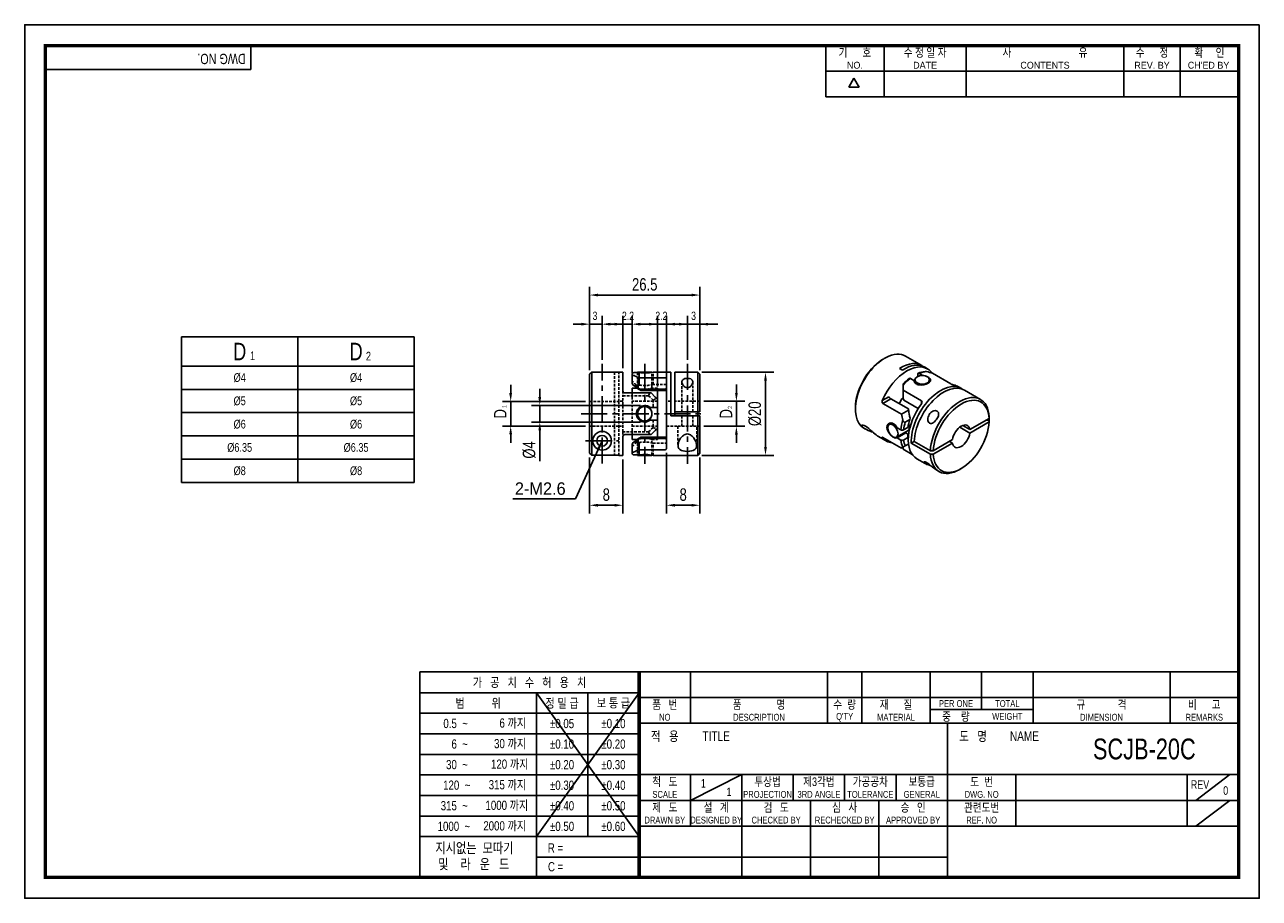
# Model space of a CAD drawing. Header units: millimetres. Extents: x 0 to 297, y 0 to 210.
import ezdxf
from ezdxf.enums import TextEntityAlignment as Align

# ---------------------------------------------------------------- set-up
doc = ezdxf.new("R2010")
doc.units = ezdxf.units.MM
doc.header["$LTSCALE"] = 5
for name, pattern in [('CENTER', [2, 1.25, -0.25, 0.25, -0.25]), ('CENTER2', [1.125, 0.75, -0.125, 0.125, -0.125]), ('DASHED', [0.75, 0.5, -0.25]), ('HIDDEN', [0.375, 0.25, -0.125]), ('HIDDEN2', [0.1875, 0.125, -0.0625]), ('PHANTOM2', [1.25, 0.625, -0.125, 0.125, -0.125, 0.125, -0.125])]:
    doc.linetypes.add(name, pattern=pattern)
doc.layers.get('0').update_dxf_attribs({"linetype": 'CONTINUOUS'})
doc.layers.get('Defpoints').update_dxf_attribs({"linetype": 'CONTINUOUS'})
for name, color, linetype in [('BM', 2, 'CONTINUOUS'), ('C', 1, 'CENTER2'), ('CT', 1, 'CENTER'), ('D', 7, 'CONTINUOUS'), ('DIM', 7, 'CONTINUOUS'), ('H', 3, 'HIDDEN'), ('HD', 4, 'DASHED'), ('P', 4, 'PHANTOM2')]:
    doc.layers.add(name, color=color, linetype=linetype)
doc.styles.get("Standard").update_dxf_attribs({"font": 'Gulim.ttf', "width": 0.8, "height": 3})
doc.dimstyles.new('LIM', dxfattribs={"dimtxt": 2, "dimasz": 2, "dimexe": 2, "dimexo": 1, "dimgap": 1, "dimtad": 1, "dimdec": 3, "dimzin": 9, "dimdsep": 46, "dimtxsty": 'Standard', "dimcen": 3, "dimclrd": 1, "dimclre": 1, "dimadec": 0, "dimazin": 0, "dimtfac": 1, "dimtdec": 3, "dimtmove": 0, "dimatfit": 3, "dimfxl": 0, "dimtolj": 1, "dimtzin": 0, "dimarcsym": 0})

# ---------------------------------------------------------------- blocks, each defined once
blk = doc.blocks.new('*D169')
at = {"layer": 'Defpoints', "color": 0}
for p in [(135.91, 119.43), (116.91, 113.51), (135.91, 113.51)]:
    blk.add_point(p, dxfattribs=at)
at = {"layer": 'DIM', "color": 1, "lineweight": -2}
for p, q in [((116.91, 121.43), (116.91, 123.43)), ((134.91, 119.43), (114.91, 119.43)), ((116.91, 119.43), (116.91, 113.51)), ((134.91, 113.51), (114.91, 113.51)), ((116.91, 111.51), (116.91, 109.51))]:
    blk.add_line(p, q, dxfattribs=at)
at = {"layer": 'DIM', "color": 1}
for points in [[(116.57, 121.43), (117.24, 121.43), (116.91, 119.43)], [(116.57, 111.51), (117.24, 111.51), (116.91, 113.51)]]:
    blk.add_solid(points, dxfattribs=at)
at = {"layer": 'DIM', "color": 0, "insert": (114.4, 116.47), "char_height": 3, "attachment_point": 5, "rotation": 90}
blk.add_mtext('\\A1;D', dxfattribs=at)
blk = doc.blocks.new('*D170')
at = {"layer": 'Defpoints', "color": 0}
for p in [(149.16, 118.47), (123.91, 114.47), (149.16, 114.47)]:
    blk.add_point(p, dxfattribs=at)
at = {"layer": 'DIM', "color": 1, "lineweight": -2}
for p, q in [((123.91, 120.47), (123.91, 122.47)), ((148.16, 118.47), (121.91, 118.47)), ((123.91, 118.47), (123.91, 114.47)), ((148.16, 114.47), (121.91, 114.47)), ((123.91, 112.47), (123.91, 105.09))]:
    blk.add_line(p, q, dxfattribs=at)
at = {"layer": 'DIM', "color": 1}
for points in [[(123.57, 120.47), (124.24, 120.47), (123.91, 118.47)], [(123.57, 112.47), (124.24, 112.47), (123.91, 114.47)]]:
    blk.add_solid(points, dxfattribs=at)
at = {"layer": 'DIM', "color": 0, "insert": (121.37, 107.78), "char_height": 3, "attachment_point": 5, "rotation": 90}
blk.add_mtext('\\A1;%%C4', dxfattribs=at)
blk = doc.blocks.new('*D171')
at = {"layer": 'Defpoints', "color": 0}
for p in [(154.41, 108.12), (162.41, 106.97), (162.41, 94.48)]:
    blk.add_point(p, dxfattribs=at)
at = {"layer": 'DIM', "color": 1, "lineweight": -2}
for p, q in [((154.41, 107.12), (154.41, 92.48)), ((162.41, 105.97), (162.41, 92.48)), ((156.41, 94.48), (160.41, 94.48))]:
    blk.add_line(p, q, dxfattribs=at)
at = {"layer": 'DIM', "color": 1}
for points in [[(156.41, 94.82), (156.41, 94.15), (154.41, 94.48)], [(160.41, 94.82), (160.41, 94.15), (162.41, 94.48)]]:
    blk.add_solid(points, dxfattribs=at)
at = {"layer": 'DIM', "color": 0, "insert": (158.41, 97.02), "char_height": 3, "attachment_point": 5}
blk.add_mtext('\\A1;8', dxfattribs=at)
blk = doc.blocks.new('*D172')
at = {"layer": 'Defpoints', "color": 0}
for p in [(135.91, 106.98), (143.91, 106.47), (143.91, 94.48)]:
    blk.add_point(p, dxfattribs=at)
at = {"layer": 'DIM', "color": 1, "lineweight": -2}
for p, q in [((135.91, 105.98), (135.91, 92.48)), ((143.91, 105.47), (143.91, 92.48)), ((137.91, 94.48), (141.91, 94.48))]:
    blk.add_line(p, q, dxfattribs=at)
at = {"layer": 'DIM', "color": 1}
for points in [[(137.91, 94.82), (137.91, 94.15), (135.91, 94.48)], [(141.91, 94.82), (141.91, 94.15), (143.91, 94.48)]]:
    blk.add_solid(points, dxfattribs=at)
at = {"layer": 'DIM', "color": 0, "insert": (139.91, 97.02), "char_height": 3, "attachment_point": 5}
blk.add_mtext('\\A1;8', dxfattribs=at)
blk = doc.blocks.new('*D173')
at = {"layer": 'Defpoints', "color": 0}
for p in [(162.41, 145.01), (135.91, 125.96), (162.41, 125.97)]:
    blk.add_point(p, dxfattribs=at)
at = {"layer": 'DIM', "color": 1, "lineweight": -2}
for p, q in [((135.91, 126.96), (135.91, 147.01)), ((162.41, 126.97), (162.41, 147.01)), ((137.91, 145.01), (160.41, 145.01))]:
    blk.add_line(p, q, dxfattribs=at)
at = {"layer": 'DIM', "color": 1}
for points in [[(137.91, 145.35), (137.91, 144.68), (135.91, 145.01)], [(160.41, 145.35), (160.41, 144.68), (162.41, 145.01)]]:
    blk.add_solid(points, dxfattribs=at)
at = {"layer": 'DIM', "color": 0, "insert": (149.16, 147.55), "char_height": 3, "attachment_point": 5}
blk.add_mtext('\\A1;26.5', dxfattribs=at)
blk = doc.blocks.new('*D174')
at = {"layer": 'Defpoints', "color": 0}
for p in [(161.91, 126.47), (161.91, 106.47), (178.21, 106.47)]:
    blk.add_point(p, dxfattribs=at)
at = {"layer": 'DIM', "color": 1, "lineweight": -2}
for p, q in [((162.91, 126.47), (180.21, 126.47)), ((178.21, 124.47), (178.21, 108.47)), ((162.91, 106.47), (180.21, 106.47))]:
    blk.add_line(p, q, dxfattribs=at)
at = {"layer": 'DIM', "color": 1}
for points in [[(177.88, 124.47), (178.54, 124.47), (178.21, 126.47)], [(177.88, 108.47), (178.54, 108.47), (178.21, 106.47)]]:
    blk.add_solid(points, dxfattribs=at)
at = {"layer": 'DIM', "color": 0, "insert": (175.67, 116.47), "char_height": 3, "attachment_point": 5, "rotation": 90}
blk.add_mtext('\\A1;%%C20', dxfattribs=at)
blk = doc.blocks.new('*D175')
at = {"layer": 'Defpoints', "color": 0}
for p in [(162.41, 119.47), (162.41, 113.47), (171.21, 113.47)]:
    blk.add_point(p, dxfattribs=at)
at = {"layer": 'DIM', "color": 1, "lineweight": -2}
for p, q in [((171.21, 121.47), (171.21, 123.47)), ((163.41, 119.47), (173.21, 119.47)), ((171.21, 119.47), (171.21, 113.47)), ((163.41, 113.47), (173.21, 113.47)), ((171.21, 111.47), (171.21, 109.47))]:
    blk.add_line(p, q, dxfattribs=at)
at = {"layer": 'DIM', "color": 1}
for points in [[(170.88, 121.47), (171.54, 121.47), (171.21, 119.47)], [(170.88, 111.47), (171.54, 111.47), (171.21, 113.47)]]:
    blk.add_solid(points, dxfattribs=at)
at = {"layer": 'DIM', "color": 0, "insert": (168.71, 116.47), "char_height": 3, "attachment_point": 5, "rotation": 90}
blk.add_mtext('\\A1;D', dxfattribs=at)

msp = doc.modelspace()

# ---------------------------------------------------------------- linework, layer by layer
for p, q in [((54.437, 199.2323), (54.437, 205)), ((192.7139, 192.6407), (192.7139, 205)), ((206.7211, 192.6407), (206.7211, 205)), ((226.4959, 192.6407), (226.4959, 205)), ((264.3976, 192.6407), (264.3976, 205)), ((277.9928, 192.6407), (277.9928, 205)), ((54.437, 199.2323), (5, 199.2323)), ((192.7139, 198.8204), (291.588, 198.8204)), ((198.2565, 194.9765), (199.4924, 197.1172)), ((200.7283, 194.9765), (199.4924, 197.1172)), ((200.7283, 194.9765), (198.2565, 194.9765)), ((192.7139, 192.6407), (291.588, 192.6407)), ((37.7185, 134.9421), (37.7185, 99.9421)), ((37.7185, 134.9421), (93.7185, 134.9421)), ((93.7185, 134.9421), (93.7185, 99.9421)), ((37.7185, 99.9421), (93.7185, 99.9421)), ((95.0758, 54.437), (95.0758, 5)), ((147.8086, 54.437), (95.0758, 54.437)), ((292, 54.437), (147.8086, 54.437)), ((147.8086, 54.437), (147.8086, 5)), ((160.1679, 54.437), (160.1679, 42.0778)), ((193.1259, 54.437), (193.1259, 42.0778)), ((201.3654, 54.437), (201.3654, 42.0778)), ((217.8444, 54.437), (217.8444, 42.0778)), ((230.2037, 54.437), (230.2037, 45.3736)), ((242.563, 54.437), (242.563, 42.0778)), ((275.521, 54.437), (275.521, 42.0778)), ((147.8086, 49.4295), (95.0758, 49.4295)), ((147.8086, 49.4295), (123.0901, 14.8235)), ((123.0901, 49.4295), (147.8086, 14.8235)), ((123.0901, 49.4295), (123.0901, 5)), ((135.4493, 49.4295), (135.4493, 14.8235)), ((147.8086, 48.2574), (292, 48.2574)), ((217.8444, 45.3736), (242.563, 45.3736)), ((147.8086, 44.4858), (95.0758, 44.4858)), ((147.8086, 42.0778), (292, 42.0778)), ((221.9642, 5), (221.9642, 42.0778)), ((147.8086, 39.5421), (95.0758, 39.5421)), ((147.8086, 34.5984), (95.0758, 34.5984)), ((147.8086, 29.7185), (292, 29.7185)), ((160.1679, 23.5389), (172.5271, 29.7185)), ((160.1679, 29.7185), (160.1679, 17.3593)), ((172.5271, 29.7185), (172.5271, 5)), ((184.8864, 29.7185), (184.8864, 23.5389)), ((197.2457, 29.7185), (197.2457, 23.5389)), ((209.6049, 29.7185), (209.6049, 23.5389)), ((238.4432, 29.7185), (238.4432, 17.3593)), ((279.6407, 29.7185), (279.6407, 17.3593)), ((281.7006, 23.5389), (289.9401, 29.7185)), ((147.8086, 29.6547), (95.0758, 29.6547)), ((147.8086, 24.711), (95.0758, 24.711)), ((147.8086, 23.5389), (221.9642, 23.5389)), ((189.0061, 23.5389), (189.0061, 5)), ((205.4852, 23.5389), (205.4852, 5)), ((221.9642, 23.5389), (292, 23.5389)), ((281.7006, 17.3593), (289.9401, 23.5389)), ((147.8086, 19.7673), (95.0758, 19.7673)), ((147.8086, 17.3593), (292, 17.3593)), ((147.8086, 14.8235), (95.0758, 14.8235)), ((147.8086, 9.8798), (123.0901, 9.8798)), ((147.8086, 9.8798), (221.9642, 9.8798))]:
    msp.add_line(p, q)
at = {"color": 4}
for p, q in [((65.7185, 134.9421), (65.7185, 99.9421)), ((37.7185, 127.9421), (93.7185, 127.9421))]:
    msp.add_line(p, q, dxfattribs=at)
at = {"color": 1}
for p, q in [((37.7185, 122.3421), (93.7185, 122.3421)), ((37.7185, 116.7421), (93.7185, 116.7421)), ((37.7185, 111.1421), (93.7185, 111.1421)), ((37.7185, 105.5421), (93.7185, 105.5421))]:
    msp.add_line(p, q, dxfattribs=at)
msp.add_lwpolyline([(297, 210), (0, 210), (0, 0), (297, 0)], close=True)
msp.add_lwpolyline([(292, 205, 0.8, 0.8, 0), (5, 205, 0.8, 0.8, 0), (5, 5, 0.8, 0.8, 0), (292, 5, 0.8, 0.8, 0)], format="xyseb", close=True)
at = {"const_width": 0.824}
msp.add_lwpolyline([(147.8086, 5), (147.8086, 54.437)], dxfattribs=at)
at = {"layer": 'BM', "linetype": 'Continuous'}
for p, q in [((206.196, 129.4105), (206.5495, 129.6151)), ((206.5565, 129.6111), (206.5495, 129.6151)), ((207.2636, 130.0194), (207.2566, 130.0234)), ((215.7922, 128.0794), (211.9031, 130.3248)), ((135.9055, 125.958), (136.4055, 126.4587)), ((135.9055, 106.9843), (135.9055, 125.958)), ((141.9055, 126.4712), (136.4055, 126.4712)), ((136.4154, 126.4587), (136.4055, 126.4712)), ((136.4055, 126.4587), (136.4055, 106.4837)), ((136.4154, 126.4587), (136.4055, 126.4587)), ((141.9055, 126.4712), (141.9055, 126.4587)), ((142.9055, 126.4587), (141.9055, 126.4587)), ((143.9055, 126.4712), (142.9055, 126.4712)), ((142.9055, 126.4587), (142.9055, 126.4712)), ((143.9055, 121.9712), (143.9055, 126.4712)), ((146.1055, 125.3029), (146.1055, 125.852)), ((146.1055, 123.7439), (146.1055, 125.3029)), ((146.6055, 126.358), (147.8327, 126.358)), ((147.4055, 126.4712), (150.9055, 126.4712)), ((147.4055, 126.4712), (147.4055, 126.358)), ((153.9055, 125.1314), (147.6055, 125.1314)), ((147.6055, 125.1314), (147.6055, 122.685)), ((150.9055, 126.4244), (150.9055, 126.4712)), ((155.4055, 126.4712), (151.1525, 126.4712)), ((154.4055, 124.8228), (154.4055, 108.1195)), ((155.4055, 115.9712), (155.4055, 126.4712)), ((161.9055, 126.4712), (156.4055, 126.4712)), ((156.4055, 116.9712), (156.4055, 126.4712)), ((161.9055, 116.9712), (161.9055, 126.4712)), ((162.4055, 125.9712), (161.9055, 126.4712)), ((162.4055, 125.9712), (162.4055, 116.9712)), ((211.1457, 126.9615), (210.4386, 127.3698)), ((213.0549, 124.9606), (213.9226, 124.4596)), ((214.8227, 125.9763), (214.8227, 125.412)), ((216.0439, 125.6844), (215.1762, 126.1853)), ((216.0439, 125.6321), (216.0439, 125.6844)), ((217.2064, 127.2629), (216.4993, 127.6712)), ((217.8661, 126.361), (218.1119, 126.5029)), ((218.3582, 126.2044), (222.813, 123.6325)), ((146.1055, 123.7439), (146.2758, 123.4678)), ((146.1055, 121.4712), (146.1055, 122.6212)), ((147.2883, 122.6212), (146.1055, 122.6212)), ((147.1055, 122.7197), (146.2758, 123.4678)), ((147.6055, 122.685), (147.9432, 122.3872)), ((147.9432, 122.3872), (153.9055, 122.3872)), ((148.2191, 122.0599), (147.9432, 122.3872)), ((154.4055, 122.0599), (148.2191, 122.0599)), ((152.2055, 119.9757), (152.2055, 122.0645)), ((211.2871, 123.3507), (211.2871, 123.6362)), ((211.2871, 123.3507), (211.2871, 122.122)), ((215.7419, 119.55), (211.2871, 122.122)), ((211.2871, 122.122), (211.2871, 120.1245)), ((214.1687, 124.6243), (214.1687, 123.9212)), ((217.6687, 124.0597), (217.6687, 124.6243)), ((225.3381, 122.568), (224.631, 122.9763)), ((229.9343, 119.9144), (226.0452, 122.1598)), ((150.7055, 121.4712), (144.4055, 121.4712)), ((151.7055, 120.4712), (150.7055, 121.4712)), ((151.7055, 120.4712), (152.2055, 119.9712)), ((152.2055, 119.9712), (152.2055, 117.9712)), ((206.3009, 119.6838), (207.8498, 120.5781)), ((208.3766, 120.0658), (206.4362, 118.9455)), ((210.891, 116.3735), (206.4362, 118.9455)), ((212.5927, 117.6316), (208.3766, 120.0658)), ((211.2871, 120.1245), (211.5259, 119.7435)), ((211.5259, 119.7435), (214.971, 117.7545)), ((215.7419, 118.8898), (215.7419, 119.55)), ((150.4784, 117.9712), (151.7055, 117.9712)), ((152.2055, 117.9712), (151.7055, 117.9712)), ((152.2055, 114.9712), (152.2055, 117.9712)), ((155.4055, 115.9712), (161.9055, 115.9712)), ((156.4055, 116.9712), (161.9055, 116.9712)), ((156.4055, 115.9712), (156.4055, 116.9712)), ((162.4055, 116.9712), (161.9055, 116.9712)), ((161.9055, 115.9712), (161.9055, 106.4712)), ((161.9055, 115.9712), (162.4055, 115.9712)), ((162.4055, 106.9712), (162.4055, 115.9712)), ((199.832, 117.9903), (199.832, 117.582)), ((210.891, 116.3735), (212.6208, 117.3722)), ((212.6081, 117.5048), (212.5927, 117.6316)), ((212.6208, 117.3722), (212.5927, 117.6316)), ((212.6659, 117.0934), (212.6089, 117.5049)), ((151.7055, 114.9712), (150.4784, 114.9712)), ((151.7055, 114.9712), (152.2055, 114.9712)), ((152.2055, 112.9712), (151.7055, 112.4712)), ((152.2055, 114.9712), (152.2055, 112.9712)), ((152.2055, 110.8755), (152.2055, 112.9712)), ((201.9031, 113.0043), (202.1337, 112.8711)), ((208.5815, 114.2439), (207.9726, 113.8924)), ((209.863, 113.1077), (210.7307, 112.6068)), ((211.4421, 112.6092), (212.4677, 113.2013)), ((212.9328, 115.1029), (211.8304, 114.4664)), ((212.9328, 115.1029), (213.0076, 115.424)), ((212.9499, 115.774), (213.0076, 115.424)), ((227.3795, 111.8494), (224.9343, 113.2612)), ((227.3795, 112.6659), (225.6414, 113.6694)), ((231.9961, 115.3313), (227.3795, 112.6659)), ((231.9961, 114.5148), (227.3795, 111.8494)), ((231.2018, 114.8727), (231.9896, 114.9273)), ((231.9896, 114.9273), (231.9965, 114.9233)), ((231.9961, 115.3313), (231.9965, 115.7398)), ((231.9961, 114.5148), (231.9965, 114.9233)), ((143.9055, 110.9712), (143.9055, 106.4712)), ((144.4055, 111.4712), (150.7055, 111.4712)), ((146.1055, 110.3212), (146.1055, 111.4712)), ((146.1055, 110.3212), (147.2883, 110.3212)), ((147.1055, 110.2226), (146.2758, 109.4745)), ((147.1055, 110.2226), (146.2758, 109.4745)), ((147.9432, 110.5551), (147.6055, 110.2573)), ((147.6055, 110.2573), (147.6055, 107.8109)), ((148.2191, 110.8825), (147.9432, 110.5551)), ((153.9055, 110.5551), (147.9432, 110.5551)), ((148.2191, 110.8825), (154.4055, 110.8825)), ((150.7055, 111.4712), (151.7055, 112.4712)), ((205.2065, 111.097), (207.2064, 109.9424)), ((206.4362, 110.7805), (206.3009, 110.7024)), ((206.4362, 110.7805), (210.891, 108.2085)), ((209.7226, 110.8613), (212.5339, 112.4844)), ((211.9679, 111.8735), (209.863, 110.6582)), ((210.7307, 110.1573), (209.863, 110.6582)), ((211.4421, 110.1597), (212.4677, 110.7518)), ((211.5187, 111.8983), (211.5706, 111.8683)), ((211.9679, 111.8735), (212.4821, 111.5766)), ((212.5599, 111.2971), (212.6134, 111.2663)), ((223.1962, 110.2507), (218.5797, 107.5853)), ((136.4055, 106.4837), (135.9055, 106.9843)), ((146.2758, 109.4745), (146.1055, 109.1985)), ((146.1055, 107.6394), (146.1055, 109.1985)), ((146.1055, 107.0903), (146.1055, 107.6394)), ((153.9055, 107.8109), (147.6055, 107.8109)), ((161.9055, 106.4712), (162.4055, 106.9712)), ((210.891, 108.2085), (211.2411, 108.4107)), ((211.8304, 108.7509), (211.2411, 108.4107)), ((211.2871, 108.4373), (211.2871, 107.9798)), ((213.5073, 106.698), (211.2871, 107.9798)), ((211.8304, 108.7509), (212.6199, 109.2068)), ((213.2759, 109.4222), (213.983, 109.8304)), ((213.2759, 109.4222), (217.8721, 106.7686)), ((213.983, 109.8304), (217.8721, 107.5851)), ((218.5797, 107.5853), (217.8721, 107.5851)), ((218.5797, 106.7688), (223.1962, 109.4342)), ((222.4891, 109.8424), (223.1962, 109.4342)), ((142.9055, 106.4837), (136.4055, 106.4837)), ((142.9055, 106.4712), (142.9055, 106.4837)), ((142.9055, 106.4712), (143.9055, 106.4712)), ((146.6055, 106.5843), (147.8327, 106.5843)), ((147.4055, 106.5843), (147.4055, 106.4712)), ((147.4055, 106.4712), (150.9055, 106.4712)), ((150.9055, 106.4712), (150.9055, 106.5178)), ((151.1489, 106.4712), (161.9055, 106.4712)), ((214.631, 105.6558), (216.6308, 104.5012)), ((217.8721, 106.7686), (218.5797, 106.7688)), ((219.7037, 102.7271), (219.9343, 102.5939)), ((224.9343, 103.0892), (225.2879, 103.2933))]:
    msp.add_line(p, q, dxfattribs=at)
at = {"layer": 'BM', "linetype": 'HIDDEN2'}
for p, q in [((147.6055, 125.1314), (153.9055, 125.1314)), ((143.9055, 121.9712), (143.9055, 120.8032)), ((147.4107, 122.6212), (147.2883, 122.6212)), ((141.9055, 119.4292), (141.9055, 119.4712)), ((147.2883, 110.3212), (147.4116, 110.3212)), ((148.2191, 110.8824), (147.9432, 110.5551))]:
    msp.add_line(p, q, dxfattribs=at)
at = {"layer": 'BM', "linetype": 'Continuous'}
for centre, radius in [((149.1555, 116.4712), 1.75), ((138.9055, 109.9712), 2.25), ((138.9055, 109.9712), 1.3)]:
    msp.add_circle(centre, radius, dxfattribs=at)
at = {"layer": 'BM', "linetype": 'HIDDEN2'}
msp.add_circle((149.1555, 116.4712), 1.75, dxfattribs=at)
at = {"layer": 'BM', "linetype": 'Continuous'}
for centre, radius, start, end in [((146.6085, 125.8551), 0.5029, 90.33448, 180.352181), ((142.6055, 116.4712), 10, 60, 66.421822), ((149.1592, 136.2517), 9.9822, 262.363627, 281.536571), ((220.5162, 114.7922), 12.7811, 127.199004, 136.220965), ((217.3067, 120.4758), 6.2091, 96.458754, 112.309175), ((220.0287, 128.177), 2.545, 221.132569, 238.094405), ((144.4055, 121.9712), 0.5, 180, 270), ((143.0548, 116.4753), 7.6987, 53.764968, 65.268303), ((143.6857, 115.6792), 7.8272, 54.607371, 64.092904), ((224.0115, 125.8776), 2.545, 241.905595, 258.867431), ((149.1555, 116.4712), 2, 48.590378, 311.409622), ((149.1844, 116.4712), 12.7212, 357.747437, 2.252563), ((226.703, 119.1555), 14.1946, 187.217202, 195.241159), ((225.6201, 119.1942), 13.1238, 189.295297, 195.106541), ((144.4055, 110.9712), 0.5, 90, 180), ((143.0548, 116.4672), 7.6989, 294.731688, 306.234736), ((143.6871, 117.2607), 7.8243, 295.906072, 305.395081), ((211.084, 113.3089), 0.786, 243.292849, 297.103598), ((211.084, 110.8594), 0.786, 243.292987, 297.10346), ((387.1473, 108.1215), 174.6994, 178.86676, 179.137307), ((146.6085, 107.0872), 0.5029, 179.647904, 269.665434), ((142.6055, 116.4712), 10, 293.578178, 300), ((149.1592, 96.6906), 9.9822, 78.463401, 97.636398)]:
    msp.add_arc(centre, radius, start, end, dxfattribs=at)
for centre, major_axis, ratio, start_param, end_param in [((206.9031, 121.6645), (-5, -8.6603), 0.57735027, 3.14159265, 3.87696996), ((206.9031, 121.6645), (5, 8.6603), 0.57735027, 0.83541902, 3.14159265), ((206.5495, 121.8686), (4.75, 8.2272), 0.57735027, 0.83805407, 2.35619449), ((212.2064, 118.6026), (-5, -8.6603), 0.57735027, 2.93855873, 4.91542291), ((212.4589, 118.4568), (-5.0046, 11.6491), 0.64137217, 0.02575721, 0.12579892), ((210.7922, 119.4191), (-5, -8.6603), 0.57735027, 3.07082292, 3.97701167), ((211.4993, 119.0109), (-5, -8.6603), 0.57735027, 3.14159265, 3.97701167), ((214.1156, 117.5004), (5, 8.6603), 0.57735027, 0.93596644, 1.19691501), ((214.1156, 117.5004), (5, 8.6603), 0.57735027, 0.37388132, 0.63482989), ((211.2871, 119.1334), (14.1421, 0), 0.57735027, 1.04719755, 1.15927948), ((153.9055, 122.6323), (0.5, 0), 0.4901041, 4.71238898, 6.28318531), ((220.3381, 113.9078), (-5, -8.6603), 0.57735027, 3.07082292, 5.547808), ((221.0452, 113.4995), (-5, -8.6603), 0.57735027, 3.14159265, 5.44776629), ((219.631, 114.316), (-5, -8.6603), 0.57735027, 3.14159265, 3.34462658), ((208.2034, 120.374), (-0.3818, 0.3549), 0.27082563, 0.70231742, 2.27311374), ((213.762, 117.7045), (-3.075, -5.3261), 0.57735027, 4.53245551, 4.81810976), ((219.631, 114.316), (5, 8.6603), 0.57735027, 1.3677624, 3.14159265), ((224.9343, 111.2542), (-5, -8.6603), 0.57735027, 2.40621535, 5.44776629), ((225.2879, 111.0501), (-4.75, -8.2272), 0.57735027, 2.4088504, 5.44513124), ((220.5502, 113.7853), (-7.0711, 12.2474), 0.57735027, 1.04719755, 1.15927948), ((217.7218, 115.4183), (-5, -8.6603), 0.57735027, 5.0862703, 5.34721887), ((218.0754, 115.2142), (-4.75, -8.2272), 0.57735027, 5.12047711, 5.33922886), ((218.0754, 115.2142), (-4.0355, -6.9897), 0.57735027, 5.04925016, 5.31085128), ((225.2879, 111.0501), (4.75, 8.2272), 0.57735027, 2.4088504, 5.44513124), ((225.2879, 111.0501), (-1.5, -2.5981), 0.57735027, 2.52364257, 5.33033906), ((219.3785, 114.4618), (12.5907, 1.4904), 0.64137217, 6.15738638, 6.22459554), ((153.9055, 110.31), (-0.5, 0), 0.4901041, 3.14159265, 4.71238898), ((212.2064, 118.6026), (5, 8.6603), 0.57735027, 2.93855873, 3.40339204), ((217.7218, 115.4183), (-5, -8.6603), 0.57735027, 5.64835542, 5.90930399), ((218.0754, 115.2142), (-4.75, -8.2272), 0.57735027, 5.65634542, 5.87509718), ((218.0754, 115.2142), (-4.0355, -6.9897), 0.57735027, 5.684723, 5.75805473), ((217.3683, 115.6224), (-3.5355, -6.1237), 0.57735027, 5.71154328, 5.80378181), ((225.2879, 111.0501), (1.5, 2.5981), 0.57735027, 2.52364257, 5.33033906), ((224.9343, 111.2542), (5, 8.6603), 0.57735027, 2.40621535, 3.92699082)]:
    msp.add_ellipse(centre, major_axis=major_axis, ratio=ratio, start_param=start_param, end_param=end_param, dxfattribs=at)
for centre, major_axis in [((215.9187, 124.6243), (-1.75, 0)), ((208.8476, 112.3769), (-0.875, 1.5155))]:
    msp.add_ellipse(centre, major_axis=major_axis, ratio=0.57735027, dxfattribs=at)
for points, knots in [([(146.6055, 125.6363), (146.5537, 125.6589), (146.501, 125.673), (146.3929, 125.6789), (146.3384, 125.6706), (146.236, 125.6206), (146.1888, 125.5782), (146.1222, 125.4566), (146.1055, 125.3802), (146.1055, 125.3029)], [0, 0, 0, 0, 0.25, 0.25, 0.5, 0.5, 0.75, 0.75, 1, 1, 1, 1]), ([(153.9055, 125.1314), (154.0498, 125.1314), (154.1859, 125.0938), (154.3624, 124.9777), (154.4055, 124.9018), (154.4055, 124.8228)], [0, 0, 0, 0, 0.5, 0.5, 1, 1, 1, 1]), ([(159.4055, 122.729), (159.0006, 122.729), (158.6645, 122.9642), (158.2394, 123.4664), (158.1256, 123.7435), (158.0901, 124.2642), (158.1766, 124.5152), (158.6197, 124.89), (158.9959, 125.0111), (159.7974, 125.0145), (160.1794, 124.8961), (160.6314, 124.5218), (160.7199, 124.2713), (160.6874, 123.7483), (160.5719, 123.4677), (160.1505, 122.9678), (159.8105, 122.729), (159.4055, 122.729)], [0, 0, 0, 0, 0.125, 0.125, 0.25, 0.25, 0.375, 0.375, 0.5, 0.5, 0.625, 0.625, 0.75, 0.75, 0.875, 0.875, 1, 1, 1, 1]), ([(213.0549, 124.9606), (212.961, 125.0148), (212.8692, 125.0225), (212.7988, 124.9803), (212.7937, 124.9769), (212.7888, 124.9731)], [0, 0, 0, 0, 0.5, 0.5, 0.540513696, 0.540513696, 0.540513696, 0.540513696]), ([(216.0439, 125.6844), (216.4241, 125.6394), (216.7951, 125.534), (217.4151, 125.2513), (217.6547, 125.0779), (218.0588, 124.532), (217.8789, 124.1235), (216.7891, 123.4935), (215.9264, 123.2999), (214.8591, 123.4604), (214.536, 123.5908), (214.0833, 123.9636), (213.9465, 124.2084), (213.9226, 124.4596)], [0, 0, 0, 0, 0.125, 0.125, 0.25, 0.25, 0.5, 0.5, 0.75, 0.75, 0.875, 0.875, 1, 1, 1, 1]), ([(214.8227, 125.9763), (214.8227, 126.0833), (214.8598, 126.1689), (214.9907, 126.2474), (215.0835, 126.2389), (215.1762, 126.1853)], [0, 0, 0, 0, 0.5, 0.5, 1, 1, 1, 1]), ([(216.6078, 126.6455), (216.6445, 126.6492), (216.6818, 126.6502), (216.7954, 126.6467), (216.8707, 126.6351), (216.944, 126.6167)], [0.628405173, 0.628405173, 0.628405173, 0.628405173, 0.75, 0.75, 1, 1, 1, 1]), ([(206.4362, 118.9455), (206.3342, 119.0044), (206.2646, 119.129), (206.2218, 119.4058), (206.245, 119.5536), (206.3009, 119.6838)], [0, 0, 0, 0, 0.5, 0.5, 1, 1, 1, 1]), ([(215.7419, 119.55), (215.8439, 119.4911), (215.8936, 119.378), (215.8822, 119.1325), (215.8268, 119.0033), (215.7419, 118.8898)], [0, 0, 0, 0, 0.5, 0.5, 1, 1, 1, 1]), ([(217.6511, 114.1999), (217.3647, 114.3653), (217.2594, 114.7709), (217.2832, 115.5417), (217.3999, 115.9283), (217.7965, 116.6114), (218.0902, 116.9154), (218.7878, 117.2623), (219.198, 117.2909), (219.7686, 116.9686), (219.8973, 116.6344), (219.8323, 115.9222), (219.6622, 115.5472), (219.2149, 114.8885), (218.9335, 114.5912), (218.3124, 114.1684), (217.9375, 114.0346), (217.6511, 114.1999)], [0, 0, 0, 0, 0.125, 0.125, 0.25, 0.25, 0.375, 0.375, 0.5, 0.5, 0.625, 0.625, 0.75, 0.75, 0.875, 0.875, 1, 1, 1, 1]), ([(202.2702, 113.4783), (201.7648, 113.7701), (201.4031, 113.8123), (201.2764, 113.5496), (201.4991, 113.2844), (202.2492, 112.78), (202.7724, 112.5322), (203.5984, 112.2057), (203.8329, 112.1186), (204.0735, 112.0281)], [0, 0, 0, 0, 0.125, 0.125, 0.25, 0.25, 0.375, 0.375, 0.42136733, 0.42136733, 0.42136733, 0.42136733]), ([(205.211, 111.0949), (205.1553, 111.1268), (205.0956, 111.1649), (204.7378, 111.4159), (204.3433, 111.7819), (203.3676, 112.6768), (202.7755, 113.1866), (202.2702, 113.4783)], [0.722938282, 0.722938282, 0.722938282, 0.722938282, 0.75, 0.75, 0.875, 0.875, 1, 1, 1, 1]), ([(209.863, 113.1077), (209.6886, 113.4446), (209.4575, 113.745), (208.9374, 114.1571), (208.6479, 114.2684), (207.8493, 114.2721), (207.4332, 113.8167), (207.4336, 112.5692), (207.8487, 111.8119), (208.6518, 111.0335), (208.9379, 110.834), (209.4577, 110.6083), (209.6887, 110.585), (209.863, 110.6582)], [0, 0, 0, 0, 0.125, 0.125, 0.25, 0.25, 0.5, 0.5, 0.75, 0.75, 0.875, 0.875, 1, 1, 1, 1]), ([(211.2411, 114.9426), (211.2617, 114.87), (211.2891, 114.7996), (211.3613, 114.6648), (211.4057, 114.6015), (211.5135, 114.4965), (211.5769, 114.4559), (211.7099, 114.4241), (211.7758, 114.4348), (211.8304, 114.4664)], [0, 0, 0, 0, 0.25, 0.25, 0.5, 0.5, 0.75, 0.75, 1, 1, 1, 1]), ([(212.6622, 114.1519), (212.7586, 113.8329), (212.8074, 113.5086), (212.8075, 112.8578), (212.7145, 112.5889), (212.5341, 112.4845), (212.5341, 112.4845), (212.534, 112.4845)], [0.659142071, 0.659142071, 0.659142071, 0.659142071, 0.75, 0.75, 0.875, 0.875, 0.875053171, 0.875053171, 0.875053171, 0.875053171]), ([(159.4055, 107.4192), (160.1202, 107.4192), (160.7921, 107.5796), (161.5802, 108.1884), (161.6996, 108.6228), (161.5832, 109.5673), (161.3625, 110.0865), (160.8273, 110.8294), (160.6146, 111.071), (160.0856, 111.4729), (159.7491, 111.6323), (159.0452, 111.6275), (158.7109, 111.4645), (158.186, 111.0602), (157.9755, 110.8193), (157.4462, 110.0803), (157.2255, 109.5608), (157.1123, 108.6157), (157.2371, 108.1826), (158.0167, 107.5824), (158.6909, 107.4192), (159.4055, 107.4192)], [0, 0, 0, 0, 0.125, 0.125, 0.25, 0.25, 0.375, 0.375, 0.4375, 0.4375, 0.5, 0.5, 0.5625, 0.5625, 0.625, 0.625, 0.75, 0.75, 0.875, 0.875, 1, 1, 1, 1]), ([(206.3009, 110.7024), (206.2729, 110.7353), (206.2535, 110.7636), (206.2331, 110.8103), (206.2325, 110.828), (206.2535, 110.847), (206.2753, 110.8483), (206.3416, 110.8297), (206.385, 110.8101), (206.4362, 110.7805)], [0, 0, 0, 0, 0.25, 0.25, 0.5, 0.5, 0.75, 0.75, 1, 1, 1, 1]), ([(146.1055, 107.6394), (146.1055, 107.5622), (146.122, 107.4863), (146.1886, 107.3643), (146.2361, 107.3218), (146.3381, 107.2719), (146.3924, 107.2635), (146.5005, 107.2693), (146.5537, 107.2834), (146.6055, 107.306)], [0, 0, 0, 0, 0.25, 0.25, 0.5, 0.5, 0.75, 0.75, 1, 1, 1, 1]), ([(154.4055, 108.1195), (154.4055, 108.0799), (154.395, 108.0421), (154.3516, 107.9697), (154.3187, 107.9361), (154.2313, 107.8782), (154.1761, 107.8538), (154.0484, 107.82), (153.9779, 107.8109), (153.9055, 107.8109)], [0, 0, 0, 0, 0.25, 0.25, 0.5, 0.5, 0.75, 0.75, 1, 1, 1, 1]), ([(219.7059, 102.7261), (219.3639, 102.9243), (218.9834, 103.1961), (218.3296, 103.7149), (218.0677, 103.9346), (217.5207, 104.3789), (217.2214, 104.6109), (216.7255, 104.8955), (216.5521, 104.9352), (216.3553, 104.9201), (216.318, 104.8737), (216.3254, 104.7067), (216.49, 104.5578), (217.091, 104.2781), (217.501, 104.1449), (218.0027, 103.9867)], [0.276476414, 0.276476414, 0.276476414, 0.276476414, 0.375, 0.375, 0.4375, 0.4375, 0.5, 0.5, 0.5625, 0.5625, 0.625, 0.625, 0.75, 0.75, 0.855663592, 0.855663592, 0.855663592, 0.855663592])]:
    msp.add_open_spline(points, degree=3, knots=knots, dxfattribs=at)
msp.add_open_spline([(211.9679, 111.8735), (211.8429, 111.8224), (211.6861, 111.8271), (211.5028, 111.8846)], degree=3, dxfattribs=at)
at = {"layer": 'C'}
msp.add_line((147.8086, 49.4295), (147.8086, 49.3961), dxfattribs=at)
at = {"layer": 'CT'}
for p, q in [((138.9055, 104.4837), (138.9055, 128.4712)), ((149.1555, 128.5033), (149.1555, 104.4712)), ((159.4055, 128.4712), (159.4055, 104.4712)), ((133.9055, 116.4712), (163.9055, 116.4712)), ((134.9055, 109.9712), (142.9055, 109.9712))]:
    msp.add_line(p, q, dxfattribs=at)
at = {"layer": 'DIM', "color": 1}
for p, q in [((135.9055, 126.958), (135.9055, 140.0121)), ((138.9055, 129.4712), (138.9055, 140.0121)), ((143.9055, 127.4712), (143.9055, 140.0121)), ((146.1055, 126.3029), (146.1055, 140.0121)), ((152.2055, 123.0599), (152.2055, 140.0121)), ((154.4055, 123.0599), (154.4055, 140.0121)), ((159.4055, 129.4712), (159.4055, 140.0121)), ((162.4055, 126.9712), (162.4055, 140.0121)), ((133.9055, 138.0121), (131.9055, 138.0121)), ((135.9055, 138.0121), (138.9055, 138.0121)), ((141.9055, 138.0121), (139.9055, 138.0121)), ((140.9055, 138.0121), (146.2389, 138.0121)), ((143.9055, 138.0121), (146.1055, 138.0121)), ((148.1055, 138.0121), (156.296, 138.0121)), ((150.2055, 138.0121), (148.2055, 138.0121)), ((152.2055, 138.0121), (154.4055, 138.0121)), ((157.4055, 138.0121), (155.4055, 138.0121)), ((156.4055, 138.0121), (164.596, 138.0121)), ((159.4055, 138.0121), (162.4055, 138.0121)), ((164.4055, 138.0121), (166.7535, 138.0121))]:
    msp.add_line(p, q, dxfattribs=at)
for points in [[(133.9055, 138.3455), (133.9055, 137.6788), (135.9055, 138.0121)], [(140.9055, 138.3455), (140.9055, 137.6788), (138.9055, 138.0121)], [(141.9055, 138.3455), (141.9055, 137.6788), (143.9055, 138.0121)], [(148.1055, 138.3455), (148.1055, 137.6788), (146.1055, 138.0121)], [(150.2055, 138.3455), (150.2055, 137.6788), (152.2055, 138.0121)], [(156.4055, 138.3455), (156.4055, 137.6788), (154.4055, 138.0121)], [(157.4055, 138.3455), (157.4055, 137.6788), (159.4055, 138.0121)], [(164.4055, 138.3455), (164.4055, 137.6788), (162.4055, 138.0121)]]:
    msp.add_solid(points, dxfattribs=at)
at = {"layer": 'H'}
msp.add_line((147.8086, 49.3128), (147.8086, 49.2711), dxfattribs=at)
at = {"layer": 'HD', "linetype": 'HIDDEN2'}
for p, q in [((141.9055, 126.4587), (141.9055, 119.4712)), ((142.9055, 119.4292), (142.9055, 126.4587)), ((147.4055, 126.358), (147.4055, 122.6197)), ((147.8327, 126.358), (147.8327, 123.3813)), ((147.8327, 123.3813), (147.8327, 126.358)), ((150.9055, 122.6194), (150.9055, 126.4244)), ((151.1555, 123.5402), (151.1555, 126.4712)), ((147.8327, 123.3813), (147.1055, 123.3813)), ((147.1055, 123.3813), (147.8327, 123.3813)), ((147.1055, 122.7197), (147.1055, 123.3813)), ((152.2055, 122.6212), (150.8994, 122.6212)), ((154.4055, 123.5422), (151.1486, 123.5422)), ((152.2055, 122.0645), (152.2055, 122.6212)), ((158.1055, 124.0695), (158.1055, 116.9712)), ((160.7055, 116.9712), (160.7055, 124.0694)), ((135.9055, 119.4292), (142.9055, 119.4292)), ((141.9055, 113.5131), (141.9055, 119.4292)), ((143.9055, 119.4712), (142.9055, 119.4712)), ((142.9055, 119.4292), (142.9055, 113.5131)), ((143.9055, 120.8032), (150.092, 120.8032)), ((143.9055, 112.1391), (143.9055, 120.8032)), ((146.1055, 111.4712), (146.1055, 121.4712)), ((152.2055, 119.4712), (146.1055, 119.4712)), ((150.092, 120.8032), (150.3679, 121.4712)), ((150.092, 120.8032), (151.2055, 119.7811)), ((151.2055, 119.7811), (152.0353, 120.1414)), ((151.2055, 119.7811), (151.2055, 117.9712)), ((155.4055, 119.4712), (154.4055, 119.4712)), ((162.4055, 119.4712), (156.4055, 119.4712)), ((158.1055, 115.9712), (158.1055, 113.4712)), ((160.7055, 113.4712), (160.7055, 115.9712)), ((142.9055, 113.5131), (135.9055, 113.5131)), ((141.9055, 113.5131), (141.9055, 106.4837)), ((142.9055, 106.4837), (142.9055, 113.5131)), ((142.9055, 113.4712), (143.9055, 113.4712)), ((146.1055, 113.4712), (152.2055, 113.4712)), ((151.2055, 113.1613), (150.092, 112.1391)), ((151.2055, 114.9712), (151.2055, 113.1613)), ((151.2055, 113.1613), (152.0353, 112.801)), ((154.4055, 113.4712), (157.1555, 113.4712)), ((157.1555, 113.4712), (157.1555, 108.8741)), ((157.1555, 113.4712), (161.6555, 113.4712)), ((161.6555, 108.8747), (161.6555, 113.4712)), ((161.6555, 113.4712), (162.4055, 113.4712)), ((150.092, 112.1391), (143.9055, 112.1391)), ((143.9055, 112.1391), (143.9055, 110.9712)), ((147.1055, 109.561), (147.1055, 110.2226)), ((147.4055, 110.3229), (147.4055, 106.5843)), ((150.092, 112.1391), (150.3679, 111.4712)), ((150.092, 112.1391), (150.3679, 111.4712)), ((150.9004, 110.3212), (152.2055, 110.3212)), ((150.9055, 106.5178), (150.9055, 110.3226)), ((152.2055, 110.3212), (152.2055, 110.8755)), ((147.8327, 109.561), (147.1055, 109.561)), ((147.8327, 109.561), (147.8327, 106.5843)), ((147.8327, 106.5843), (147.8327, 109.561)), ((151.1497, 109.4001), (154.4055, 109.4001)), ((151.1555, 106.4712), (151.1555, 109.4018))]:
    msp.add_line(p, q, dxfattribs=at)
for centre, radius, start, end in [((-227.5824, -242.8448), 523.9395, 44.345669, 44.501901), ((149.1555, 128.5033), 6.1369, 253.431631, 265.591742), ((149.1629, 130.2997), 7.0452, 259.1161, 286.429356), ((149.1555, 128.5033), 6.1369, 274.431703, 286.568367), ((149.1555, 104.439), 6.1369, 94.431703, 106.568367), ((149.1555, 104.439), 6.1369, 73.431631, 85.591742), ((-227.5815, 475.7863), 523.9383, 315.498099, 315.654331), ((149.1629, 102.6425), 7.0452, 73.570717, 100.88383)]:
    msp.add_arc(centre, radius, start, end, dxfattribs=at)
at = {"layer": 'P'}
msp.add_line((147.8086, 49.221), (147.8086, 49.1627), dxfattribs=at)

# ---------------------------------------------------------------- texts
for s, insert, char_height, width, attachment_point in [('D', (51.7185, 131.4421), 4.2, 28, 5), ('D', (79.7185, 131.4421), 4.2, 28, 5), ('1', (54.2143, 131.467), 2.1, 6.3, 1), ('2', (82.0847, 131.3865), 2.1, 3.36, 1), ('%%c4', (51.7185, 125.1421), 2.1, 28, 5), ('%%c4', (79.7185, 125.1421), 2.1, 28, 5), ('%%c5', (51.7185, 119.5421), 2.1, 28, 5), ('%%c5', (79.7185, 119.5421), 2.1, 28, 5), ('%%c6', (51.7185, 113.9421), 2.1, 28, 5), ('%%c6', (79.7185, 113.9421), 2.1, 28, 5), ('%%c6.35', (51.7185, 108.3421), 2.1, 28, 5), ('%%c6.35', (79.7185, 108.3421), 2.1, 28, 5), ('%%c8', (51.7185, 102.7421), 2.1, 28, 5), ('%%c8', (79.7185, 102.7421), 2.1, 28, 5)]:
    msp.add_mtext(s, dxfattribs=dict(insert=insert, char_height=char_height, width=width, attachment_point=attachment_point))
at = {"layer": 'D', "width": 0.8}
for s, height, p in [('확     인', 2.05988, (284.9964, 203.3521)), ('기      호', 2.05988, (199.7175, 203.3521)), ('수 정 일 자', 2.05988, (216.6085, 203.3521)), ('사                           유', 2.059877, (245.4468, 203.3521)), ('수      정', 2.05988, (271.1952, 203.3521)), ('가   공   치   수   허   용   치', 2.224667, (121.4422, 51.9333)), ('범          위', 2.224667, (109.0829, 46.9576)), ('정 밀 급', 2.22467, (129.2697, 46.9576)), ('보 통 급', 2.22467, (141.629, 46.9576)), ('품   번', 2.05988, (153.9882, 46.6095)), ('품              명', 2.059877, (176.6469, 46.6095)), ('수  량', 2.05988, (197.2457, 46.6095)), ('재      질', 2.05988, (209.6049, 46.6095)), ('PER ONE', 1.6479, (224.0241, 46.8155)), ('TOTAL', 1.6479, (236.3833, 46.8155)), ('규             격', 2.059877, (259.042, 46.6095)), ('비      고', 2.05988, (283.7605, 46.6095)), ('NO', 1.6479, (153.9882, 43.5197)), ('DESCRIPTION', 1.647902, (176.6469, 43.5197)), ("Q'TY", 1.6479, (197.2457, 43.5197)), ('MATERIAL', 1.6479, (209.6049, 43.5197)), ('중    량', 2.05988, (224.0241, 43.7257)), ('WEIGHT', 1.6479, (236.3833, 43.7257)), ('DIMENSION', 1.6479, (259.042, 43.5197)), ('REMARKS', 1.6479, (283.7605, 43.5197)), ('%%p0.05', 2.22467, (129.2697, 42.0139)), ('%%p0.10', 2.22467, (141.629, 42.0139)), ('%%p0.10', 2.22467, (129.2697, 37.0702)), ('%%p0.20', 2.22467, (141.629, 37.0702)), ('적   용', 2.30706, (153.9882, 38.988)), ('TITLE', 2.30706, (166.3475, 38.988)), ('도   명', 2.30706, (228.1438, 38.988)), ('NAME', 2.30706, (240.5031, 38.988)), ('SCJB-20C', 5, (269.3414, 35.8982)), ('%%p0.20', 2.22467, (129.2697, 32.1265)), ('%%p0.30', 2.22467, (141.629, 32.1265)), ('%%p0.30', 2.22467, (129.2697, 27.1828)), ('%%p0.40', 2.22467, (141.629, 27.1828)), ('척   도', 2.05988, (153.9882, 28.0706)), ('1', 2.0599, (163.2577, 27.6586)), ('1', 2.0599, (169.4373, 25.5988)), ('투상법', 2.05988, (178.7068, 28.0706)), ('제3각법', 2.05988, (191.066, 28.0706)), ('가공공차', 2.05988, (203.4253, 28.0706)), ('보통급', 2.05988, (215.7845, 28.0706)), ('도  번', 2.05988, (230.2037, 28.0706)), ('REV', 2.05988, (282.7306, 27.3497)), ('0', 2.0599, (288.9102, 25.9078)), ('%%p0.40', 2.22467, (129.2697, 22.2391)), ('%%p0.50', 2.22467, (141.629, 22.2391)), ('SCALE', 1.6479, (153.9882, 24.9808)), ('PROJECTION', 1.6479, (178.7068, 24.9808)), ('3RD ANGLE', 1.6479, (191.066, 24.9808)), ('TOLERANCE', 1.6479, (203.4253, 24.9808)), ('GENERAL', 1.6479, (215.7845, 24.9808)), ('DWG. NO', 1.6479, (230.2037, 24.9808)), ('제   도', 2.05988, (153.9882, 21.891)), ('설   계', 2.05988, (166.3475, 21.891)), ('검   도', 2.05988, (180.7666, 21.891)), ('심   사', 2.05988, (197.2457, 21.891)), ('승   인', 2.05988, (213.7247, 21.891)), ('관련도번', 2.05988, (230.2037, 21.891)), ('%%p0.50', 2.22467, (129.2697, 17.2954)), ('%%p0.60', 2.22467, (141.629, 17.2954)), ('REF. NO', 1.6479, (230.2037, 18.8012))]:
    msp.add_text(s, height=height, dxfattribs=at).set_placement(p, align=Align.MIDDLE)
msp.add_text('DWG NO.', height=2.47185, rotation=180, dxfattribs=at).set_placement((53.1681, 203.0007))
at = {"layer": 'D'}
for s, p in [('NO.', (199.7175, 200.2623)), ('DATE', (216.6085, 200.2623)), ('CONTENTS', (245.4468, 200.2623)), ('REV. BY', (271.1952, 200.2623)), ("CH'ED BY", (284.7904, 200.2623))]:
    msp.add_text(s, height=1.6479, dxfattribs=at).set_placement(p, align=Align.MIDDLE)
at = {"layer": 'D', "width": 0.8}
for s, height, p in [('DRAWN BY', 1.6479, (153.9882, 17.9772)), ('DESIGNED BY', 1.647902, (166.3475, 17.9772)), ('CHECKED BY', 1.6479, (180.7666, 17.9772)), ('RECHECKED BY', 1.647902, (197.2457, 17.9772)), ('APPROVED BY', 1.647902, (213.7247, 17.9772))]:
    msp.add_text(s, height=height, dxfattribs=at).set_placement(p, align=Align.CENTER)
at = {"layer": 'D', "linetype": 'ByBlock', "width": 0.8}
for s, height, p in [('지시없는  모따기', 2.47185, (98.783, 10.8675)), ('및    라   운   드', 2.471852, (99.4623, 6.9968))]:
    msp.add_text(s, height=height, dxfattribs=at).set_placement(p)
at = {"layer": 'D', "width": 0.8}
for s, p in [('R = ', (125.8389, 10.9999)), ('C = ', (125.878, 6.4776))]:
    msp.add_text(s, height=2.22467, dxfattribs=at).set_placement(p)
at = {"layer": 'D', "char_height": 2.22467, "attachment_point": 6}
for s, insert, width in [('0.5  ~', (106.6111, 42.0139), 8.231062), ('6 까지', (120.6182, 42.0139), 9.803532), ('30 까지', (120.6182, 37.0702), 9.803491), ('6  ~', (106.6111, 37.0702), 8.231022), ('30  ~', (106.6111, 32.1265), 8.231022), ('120 까지', (121.1758, 32.1265), 12.652424), ('120  ~', (107.1976, 27.1828), 8.937991), ('315 까지', (120.6182, 27.1828), 12.097781), ('1000 까지', (121.1426, 22.2391), 13.382285), ('315  ~', (106.6111, 22.2391), 9.885083), ('1000  ~', (107.1704, 17.2954), 14.528725), ('2000 까지', (120.6182, 17.2954), 12.974319)]:
    msp.add_mtext(s, dxfattribs=dict(at, insert=insert, width=width))
at = {"layer": 'DIM'}
msp.add_text('2-M2.6', height=3, dxfattribs=at).set_placement((117.9185, 96.9915))
at = {"layer": 'DIM', "char_height": 2, "attachment_point": 5}
for s, insert in [('\\A1;3', (137.1884, 140.0121)), ('\\A1;2.2', (145.1264, 140.0121)), ('\\A1;2.2', (153.1608, 140.0121)), ('\\A1;3', (160.9009, 140.0121))]:
    msp.add_mtext(s, dxfattribs=dict(at, insert=insert))
at = {"layer": 'DIM', "char_height": 1, "attachment_point": 1, "rotation": 90}
for s, insert, width in [('1', (114.8912, 117.8306), 5.9), ('2', (169.153, 117.6639), 9.5)]:
    msp.add_mtext(s, dxfattribs=dict(at, insert=insert, width=width))

# ---------------------------------------------------------------- dimensions: what is measured, and where the dimension line sits
at = {"layer": 'DIM'}
for base, p1, p2, picture, middle in [((162.4055, 145.0121), (135.9055, 125.958), (162.4055, 125.9712), '*D173', (149.1555, 147.5501)), ((143.9055, 94.4837), (135.9055, 106.9843), (143.9055, 106.4712), '*D172', (139.9055, 97.0216)), ((162.4055, 94.4837), (154.4055, 108.1195), (162.4055, 106.9712), '*D171', (158.4055, 97.0216))]:
    dim = msp.add_linear_dim(base=base, p1=p1, p2=p2, dimstyle='LIM', dxfattribs=at)
    dim.commit()
    dim.dimension.update_dxf_attribs({"geometry": picture, "text_midpoint": middle})
for base, p1, p2, text, picture, middle in [((178.2097, 106.4712), (161.9055, 126.4712), (161.9055, 106.4712), '%%C<>', '*D174', (175.6718, 116.4712)), ((116.9055, 113.5131), (135.9055, 119.4292), (135.9055, 113.5131), 'D', '*D169', (114.4035, 116.4712)), ((123.9055, 114.4712), (149.1555, 118.4712), (149.1555, 114.4712), '%%C<>', '*D170', (121.3656, 107.7822)), ((171.2097, 113.4712), (162.4055, 119.4712), (162.4055, 113.4712), 'D', '*D175', (168.7078, 116.4712))]:
    dim = msp.add_linear_dim(base=base, p1=p1, p2=p2, angle=90, text=text, dimstyle='LIM', dxfattribs=at)
    dim.commit()
    dim.dimension.update_dxf_attribs({"geometry": picture, "text_midpoint": middle})

# ---------------------------------------------------------------- leaders
msp.add_leader([(138.9055, 109.9712), (132.5155, 96.0555), (117.4268, 96.0555)], dimstyle='LIM', override={"dimgap": 1, "dimtad": 0}, dxfattribs=at)

doc.saveas('drawing.dxf')
